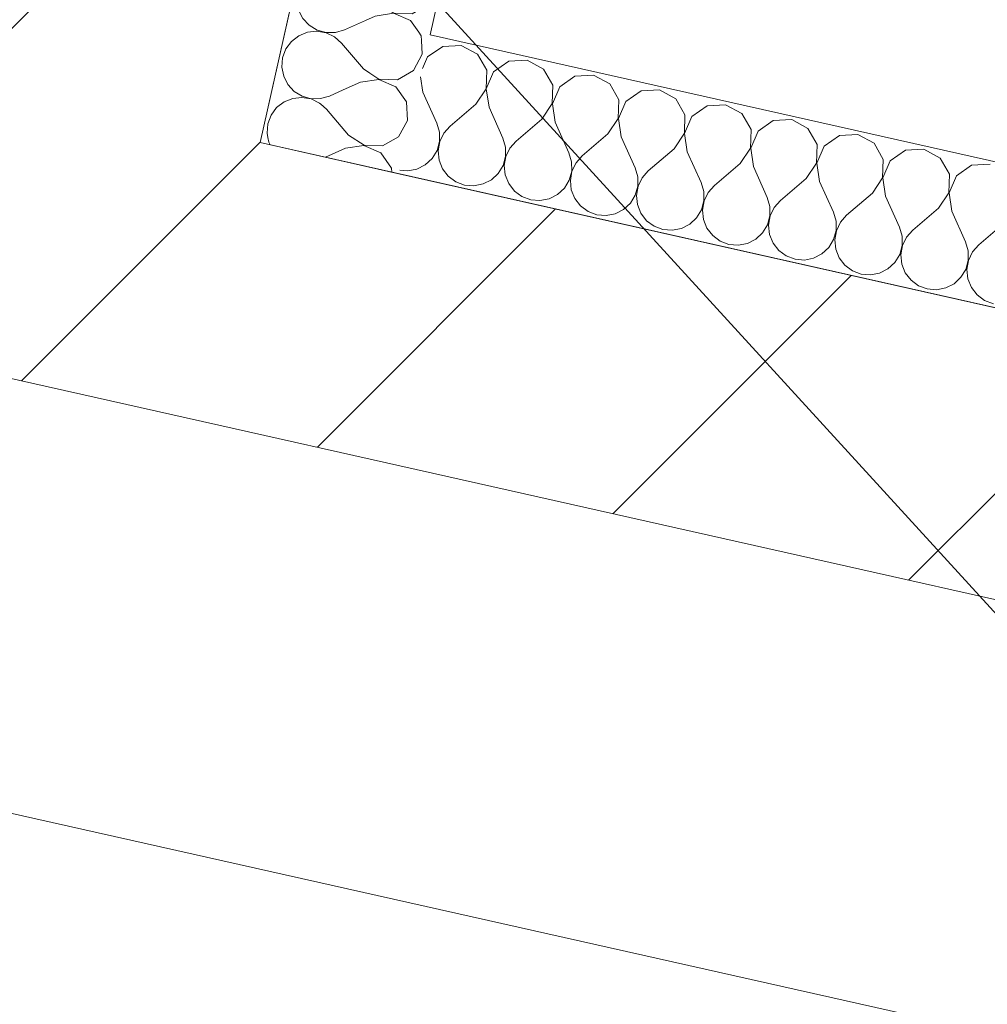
# Model space of a CAD drawing. Header units: millimetres. Extents: x -7213913 to -6937159, y 6128912 to 6404062.
# Tile 194 of 208: x -7187868 to -7187188, y 6173229 to 6173921. Entities that reach past the tile are written whole.
import ezdxf
from ezdxf.enums import TextEntityAlignment as Align

# ---------------------------------------------------------------- set-up
doc = ezdxf.new("R2010")
doc.units = ezdxf.units.MM
doc.header["$MEASUREMENT"] = 0
for name, color, linetype, lineweight in [('0_Ном._пера__1', 7, 'Continuous', 0), ('0_Ном._пера__120', 7, 'Continuous', 0), ('S - квартира_помещение.АР_Ном._пера__2', 8, 'Continuous', 15), ('АР-Стены_Перегородки_межквартирные_200.АР_Ном._пера__1', 7, 'Continuous', 15), ('АР-Чертеж-Размеры.АР_Ном._пера__1', 7, 'Continuous', 0), ('Паспорта Зон Archicad_Ном._пера__1', 7, 'Continuous', 0)]:
    doc.layers.add(name, color=color, linetype=linetype, lineweight=lineweight)
for name, color, linetype in [('S - квартира_помещение.АР', 7, 'Continuous'), ('АР-Стены_Перегородки_межквартирные_200.АР', 7, 'Continuous'), ('АР-Чертеж-Размеры.АР', 7, 'Continuous')]:
    doc.layers.add(name, color=color, linetype=linetype)
doc.styles.add('РЎР“Р•РќР•Р\xa0Р\x98Р\xa0_РЎРўР\x98Р›Р¬_1', font='txt')
doc.styles.add('РЎР“Р•РќР•Р\xa0Р\x98Р\xa0_РЎРўР\x98Р›Р¬_2', font='calibri.ttf')
doc.styles.add('РЎР“Р•РќР•Р\xa0Р\x98Р\xa0_РЎРўР\x98Р›Р¬_3', font='GOST_Common.ttf')
doc.dimstyles.new('СГЕНЕРИР_СТИЛЬ__2', dxfattribs={"dimtxt": 200, "dimasz": 142.5, "dimexe": 0.18, "dimexo": 0.0625, "dimgap": 0, "dimtad": 1, "dimdec": 0, "dimzin": 0, "dimdsep": 46, "dimtxsty": 'РЎР“Р•РќР•Р\xa0Р\x98Р\xa0_РЎРўР\x98Р›Р¬_3', "dimblk": 'ARROWHEAD_6', "dimblk1": 'ARROWHEAD_6', "dimblk2": 'ARROWHEAD_6', "dimcen": 0.09, "dimse1": 1, "dimse2": 1, "dimclrd": 7, "dimclre": 7, "dimclrt": 7, "dimazin": 0, "dimtfac": 1, "dimtdec": 4, "dimtmove": 2, "dimatfit": 3, "dimfxl": 1, "dimtolj": 1, "dimtzin": 0, "dimarcsym": 0})
doc.dimstyles.new('СГЕНЕРИР_СТИЛЬ__3', dxfattribs={"dimtxt": 200, "dimasz": 142.5, "dimexe": 0.18, "dimexo": 0.0625, "dimgap": 0, "dimtad": 1, "dimdec": 0, "dimzin": 0, "dimdsep": 46, "dimtxsty": 'РЎР“Р•РќР•Р\xa0Р\x98Р\xa0_РЎРўР\x98Р›Р¬_3', "dimblk": 'ARROWHEAD_6', "dimblk1": 'ARROWHEAD_6', "dimblk2": 'ARROWHEAD_6', "dimcen": 0.09, "dimse1": 1, "dimse2": 1, "dimclrd": 7, "dimclre": 7, "dimclrt": 7, "dimazin": 0, "dimtfac": 1, "dimtdec": 4, "dimtmove": 0, "dimatfit": 3, "dimfxl": 1, "dimtolj": 1, "dimtzin": 0, "dimarcsym": 0})
doc.dimstyles.new('СГЕНЕРИР_СТИЛЬ__5', dxfattribs={"dimtxt": 129.999995, "dimasz": 142.5, "dimexe": 0.18, "dimexo": 0.0625, "dimgap": 0, "dimtad": 1, "dimdec": 0, "dimzin": 0, "dimdsep": 46, "dimtxsty": 'РЎР“Р•РќР•Р\xa0Р\x98Р\xa0_РЎРўР\x98Р›Р¬_3', "dimblk": 'ARROWHEAD_6', "dimblk1": 'ARROWHEAD_6', "dimblk2": 'ARROWHEAD_6', "dimcen": 0.09, "dimse1": 1, "dimse2": 1, "dimclrd": 7, "dimclre": 7, "dimclrt": 7, "dimazin": 0, "dimtfac": 1, "dimtdec": 4, "dimtmove": 0, "dimatfit": 3, "dimfxl": 1, "dimtolj": 1, "dimtzin": 0, "dimarcsym": 0})
pattern_1 = [(45, (-6566190.34, 6562677.8), (-127.279217, 127.279217), [])]

# ---------------------------------------------------------------- blocks, each defined once
blk = doc.blocks.new('Кухня-столовая_1_36_1', base_point=(-7189706.73, 6172333.95))
at = {"layer": 'S - квартира_помещение.АР_Ном._пера__2', "color": 8, "linetype": 'Continuous', "lineweight": 15, "flags": 128}
blk.add_lwpolyline([(-7193758.81, 6172665.36), (-7191416.44, 6172138.19), (-7191575.43, 6171425.72), (-7190722.61, 6171234.18), (-7186342.94, 6170250.53), (-7186334.86, 6170248.72), (-7186314.01, 6170301.42), (-7186280.59, 6170774.66), (-7186280.57, 6170774.66), (-7186104.13, 6173271.83), (-7193260.59, 6174879.12)], close=True, dxfattribs=at)
at = {"layer": 'Паспорта Зон Archicad_Ном._пера__1', "color": 7, "lineweight": 0, "style": 'РЎР“Р•РќР•Р\xa0Р\x98Р\xa0_РЎРўР\x98Р›Р¬_1'}
blk.add_attdef('ROOM_NUMBER', text='', height=250, rotation=347.34172, dxfattribs=at).set_placement((-7187971.37, 6171826.85), align=Align.MIDDLE_CENTER)
at = {"layer": 'Паспорта Зон Archicad_Ном._пера__1', "color": 7, "lineweight": 0, "style": 'РЎР“Р•РќР•Р\xa0Р\x98Р\xa0_РЎРўР\x98Р›Р¬_2'}
blk.add_attdef('ROOM_AREA', text='', height=200, rotation=347.34172, dxfattribs=at).set_placement((-7186383.41, 6170756.63), align=Align.MIDDLE_RIGHT)
blk = doc.blocks.new('Стена_135_1', base_point=(-7193336.24, 6174998.6))
at = {"layer": 'АР-Стены_Перегородки_межквартирные_200.АР', "linetype": 'Continuous', "lineweight": 0, "true_color": 0x000000}
h = blk.add_hatch(dxfattribs=at)
h.set_pattern_fill('БЛОКИ_БЕТОННЫЕ_ЭФФЕКТИВН_78', color=18, style=0, pattern_type=2)
h.set_pattern_definition(pattern_1)
h.paths.add_polyline_path([(-7193260.59, 6174879.12), (-7186020.2, 6173252.98), (-7185976.38, 6173448.12), (-7193216.76, 6175074.26)])
at = {"layer": 'АР-Стены_Перегородки_межквартирные_200.АР_Ном._пера__1', "color": 7, "linetype": 'Continuous', "lineweight": 15, "flags": 128}
for points in [[(-7193260.59, 6174879.12), (-7186104.13, 6173271.83)], [(-7185976.38, 6173448.12), (-7187699.2, 6173835.06)]]:
    blk.add_lwpolyline(points, dxfattribs=at)
blk = doc.blocks.new('Стена_212_1', base_point=(-7187739.78, 6174110.71))
at = {"layer": 'АР-Стены_Перегородки_межквартирные_200.АР', "linetype": 'Continuous', "lineweight": 0, "true_color": 0x000000}
h = blk.add_hatch(dxfattribs=at)
h.set_pattern_fill('ШТУКАТУРКА__ГИПС_01_0001', color=18, style=0, pattern_type=2)
h.set_pattern_definition([(45, (-6566190.34, 6563027.8), (-111.369318, 111.369318), [0, -105, 0, -157.5]), (110, (-6565840.34, 6563027.8), (148.001588, 53.868173), [0, -77, 0, -133])])
h.paths.add_polyline_path([(-7187856.87, 6174137.01), (-7187913.86, 6173883.27), (-7187894.34, 6173878.88), (-7187837.35, 6174132.63)])
h = blk.add_hatch(dxfattribs=at)
h.set_pattern_fill('БЛОКИ_БЕТОННЫЕ_ЭФФЕКТИВН_78', color=18, style=0, pattern_type=2)
h.set_pattern_definition(pattern_1)
h.paths.add_polyline_path([(-7187837.35, 6174132.63), (-7187894.34, 6173878.88), (-7187699.2, 6173835.06), (-7187642.21, 6174088.8)])
at = {"layer": 'АР-Стены_Перегородки_межквартирные_200.АР_Ном._пера__1', "color": 7, "linetype": 'Continuous', "lineweight": 15}
blk.add_line((-7187837.35, 6174132.63), (-7187894.34, 6173878.88), dxfattribs=at)
at = {"layer": 'АР-Стены_Перегородки_межквартирные_200.АР_Ном._пера__1', "color": 7, "linetype": 'Continuous', "lineweight": 0, "flags": 128}
for points in [[(-7187856.87, 6174137.01), (-7187913.86, 6173883.27)], [(-7187856.87, 6174137.01), (-7187837.35, 6174132.63)], [(-7187913.86, 6173883.27), (-7187894.34, 6173878.88)]]:
    blk.add_lwpolyline(points, dxfattribs=at)
at = {"layer": 'АР-Стены_Перегородки_межквартирные_200.АР_Ном._пера__1', "color": 7, "linetype": 'Continuous', "lineweight": 15, "flags": 128}
for points in [[(-7187837.35, 6174132.63), (-7187642.21, 6174088.8)], [(-7187699.2, 6173835.06), (-7187642.21, 6174088.8)]]:
    blk.add_lwpolyline(points, dxfattribs=at)
blk = doc.blocks.new('*X825', base_point=(-6566190.34, 6562677.79))
at = {"layer": '0_Ном._пера__1', "color": 7, "linetype": 'Continuous', "lineweight": 0}
for p, q in [((-7187585.23, 6173897.04), (-7187585.78, 6173906.87)), ((-7187591.44, 6173885.6), (-7187585.23, 6173897.04)), ((-7187622.15, 6173883.85), (-7187615.75, 6173879.58)), ((-7187602.74, 6173879.14), (-7187591.44, 6173885.6)), ((-7187628.66, 6173877.51), (-7187640.73, 6173872.08)), ((-7187615.79, 6173879.4), (-7187628.66, 6173877.51)), ((-7187603.84, 6173874.24), (-7187615.79, 6173879.4)), ((-7187615.75, 6173879.58), (-7187602.74, 6173879.14)), ((-7187596.39, 6173863.57), (-7187603.84, 6173874.24)), ((-7187595.67, 6173850.57), (-7187596.39, 6173863.57)), ((-7187652.46, 6173858.45), (-7187656.54, 6173862.07)), ((-7187637.01, 6173840.34), (-7187652.46, 6173858.45)), ((-7187601.88, 6173839.14), (-7187595.67, 6173850.57)), ((-7187693.73, 6173838.52), (-7187693.08, 6173835.22)), ((-7187693.08, 6173835.22), (-7187692.2, 6173833.48)), ((-7187637.01, 6173840.34), (-7187626.18, 6173833.12)), ((-7187613.18, 6173832.68), (-7187601.88, 6173839.14)), ((-7187639.1, 6173831.05), (-7187653.17, 6173824.72)), ((-7187626.22, 6173832.94), (-7187639.1, 6173831.05)), ((-7187614.28, 6173827.78), (-7187626.22, 6173832.94)), ((-7187626.18, 6173833.12), (-7187613.18, 6173832.68)), ((-7187606.83, 6173817.1), (-7187614.28, 6173827.78)), ((-7187606.67, 6173814.27), (-7187606.83, 6173817.1))]:
    blk.add_line(p, q, dxfattribs=at)
blk = doc.blocks.new('*X826', base_point=(-6566190.34, 6562677.79))
at = {"layer": '0_Ном._пера__1', "color": 7, "linetype": 'Continuous', "lineweight": 0}
for p, q in [((-7187672.9, 6173931.64), (-7187672.21, 6173928.14)), ((-7187672.21, 6173928.14), (-7187669.23, 6173922.29)), ((-7187669.23, 6173922.29), (-7187664.76, 6173917.47)), ((-7187664.76, 6173917.47), (-7187659.15, 6173914.06)), ((-7187625.06, 6173920.9), (-7187639.94, 6173914.2)), ((-7187665.86, 6173912.57), (-7187671.96, 6173910.13)), ((-7187659.33, 6173913.25), (-7187665.86, 6173912.57)), ((-7187652.86, 6173912.13), (-7187659.33, 6173913.25)), ((-7187659.15, 6173914.06), (-7187652.82, 6173912.31)), ((-7187646.94, 6173909.27), (-7187652.86, 6173912.13)), ((-7187652.82, 6173912.31), (-7187646.25, 6173912.36)), ((-7187646.25, 6173912.36), (-7187639.94, 6173914.2)), ((-7187585.96, 6173910.03), (-7187587.69, 6173912.5)), ((-7187677.16, 6173906.11), (-7187681.06, 6173900.82)), ((-7187671.96, 6173910.13), (-7187677.16, 6173906.11)), ((-7187642.03, 6173904.91), (-7187646.94, 6173909.27)), ((-7187626.58, 6173886.8), (-7187642.03, 6173904.91)), ((-7187585.78, 6173906.87), (-7187585.96, 6173910.03)), ((-7187681.06, 6173900.82), (-7187683.37, 6173894.67)), ((-7187683.37, 6173894.67), (-7187683.91, 6173888.13)), ((-7187683.91, 6173888.13), (-7187682.65, 6173881.68)), ((-7187626.58, 6173886.8), (-7187622.15, 6173883.85)), ((-7187682.65, 6173881.68), (-7187679.67, 6173875.83)), ((-7187679.67, 6173875.83), (-7187675.2, 6173871.01)), ((-7187675.2, 6173871.01), (-7187669.58, 6173867.6)), ((-7187640.73, 6173872.08), (-7187650.38, 6173867.74)), ((-7187682.4, 6173863.66), (-7187687.6, 6173859.65)), ((-7187676.3, 6173866.11), (-7187682.4, 6173863.66)), ((-7187669.77, 6173866.79), (-7187676.3, 6173866.11)), ((-7187663.29, 6173865.66), (-7187669.77, 6173866.79)), ((-7187669.58, 6173867.6), (-7187663.25, 6173865.85)), ((-7187657.38, 6173862.81), (-7187663.29, 6173865.66)), ((-7187663.25, 6173865.85), (-7187656.68, 6173865.9)), ((-7187656.54, 6173862.07), (-7187657.38, 6173862.81)), ((-7187656.68, 6173865.9), (-7187650.38, 6173867.74)), ((-7187687.6, 6173859.65), (-7187691.5, 6173854.36)), ((-7187691.5, 6173854.36), (-7187693.81, 6173848.21)), ((-7187693.81, 6173848.21), (-7187694.35, 6173841.67)), ((-7187694.35, 6173841.67), (-7187693.73, 6173838.52))]:
    blk.add_line(p, q, dxfattribs=at)
blk = doc.blocks.new('*X827', base_point=(-6566190.34, 6562677.79))
at = {"layer": '0_Ном._пера__1', "color": 7, "linetype": 'Continuous', "lineweight": 0}
for p, q in [((-7187631.2, 6174126.98), (-7187631.74, 6174120.44)), ((-7187631.11, 6174127.22), (-7187631.2, 6174126.98)), ((-7187631.74, 6174120.44), (-7187630.47, 6174113.99)), ((-7187630.47, 6174113.99), (-7187627.49, 6174108.14)), ((-7187563.61, 6174111.71), (-7187576.49, 6174109.82)), ((-7187563.93, 6174112.13), (-7187563.57, 6174111.89)), ((-7187551.67, 6174106.54), (-7187563.61, 6174111.71)), ((-7187563.57, 6174111.89), (-7187562.74, 6174111.86)), ((-7187627.49, 6174108.14), (-7187623.02, 6174103.32)), ((-7187576.49, 6174109.82), (-7187598.2, 6174100.05)), ((-7187544.22, 6174095.87), (-7187551.67, 6174106.54)), ((-7187624.12, 6174098.42), (-7187630.22, 6174095.97)), ((-7187617.59, 6174099.1), (-7187624.12, 6174098.42)), ((-7187623.02, 6174103.32), (-7187617.41, 6174099.91)), ((-7187611.12, 6174097.97), (-7187617.59, 6174099.1)), ((-7187617.41, 6174099.91), (-7187611.08, 6174098.16)), ((-7187605.2, 6174095.12), (-7187611.12, 6174097.97)), ((-7187611.08, 6174098.16), (-7187604.51, 6174098.21)), ((-7187604.51, 6174098.21), (-7187598.2, 6174100.05)), ((-7187635.42, 6174091.96), (-7187639.32, 6174086.67)), ((-7187630.22, 6174095.97), (-7187635.42, 6174091.96)), ((-7187600.29, 6174090.76), (-7187605.2, 6174095.12)), ((-7187584.84, 6174072.65), (-7187600.29, 6174090.76)), ((-7187543.49, 6174082.88), (-7187544.22, 6174095.87)), ((-7187639.32, 6174086.67), (-7187641.63, 6174080.52)), ((-7187641.63, 6174080.52), (-7187642.17, 6174073.97)), ((-7187549.7, 6174071.45), (-7187543.49, 6174082.88)), ((-7187642.17, 6174073.97), (-7187640.91, 6174067.53)), ((-7187584.84, 6174072.65), (-7187574.01, 6174065.43)), ((-7187561, 6174064.99), (-7187549.7, 6174071.45)), ((-7187640.91, 6174067.53), (-7187637.93, 6174061.68)), ((-7187586.92, 6174063.35), (-7187608.64, 6174053.59)), ((-7187574.05, 6174065.24), (-7187586.92, 6174063.35)), ((-7187562.1, 6174060.08), (-7187574.05, 6174065.24)), ((-7187574.01, 6174065.43), (-7187561, 6174064.99)), ((-7187637.93, 6174061.68), (-7187633.46, 6174056.86)), ((-7187633.46, 6174056.86), (-7187627.84, 6174053.45)), ((-7187554.65, 6174049.41), (-7187562.1, 6174060.08)), ((-7187640.66, 6174049.51), (-7187645.86, 6174045.49)), ((-7187634.56, 6174051.95), (-7187640.66, 6174049.51)), ((-7187628.03, 6174052.64), (-7187634.56, 6174051.95)), ((-7187621.55, 6174051.51), (-7187628.03, 6174052.64)), ((-7187627.84, 6174053.45), (-7187621.51, 6174051.7)), ((-7187615.64, 6174048.66), (-7187621.55, 6174051.51)), ((-7187621.51, 6174051.7), (-7187614.94, 6174051.75)), ((-7187614.94, 6174051.75), (-7187608.64, 6174053.59)), ((-7187553.93, 6174036.42), (-7187554.65, 6174049.41)), ((-7187645.86, 6174045.49), (-7187649.76, 6174040.21)), ((-7187610.72, 6174044.3), (-7187615.64, 6174048.66)), ((-7187595.27, 6174026.18), (-7187610.72, 6174044.3)), ((-7187649.76, 6174040.21), (-7187652.07, 6174034.06)), ((-7187560.14, 6174024.99), (-7187553.93, 6174036.42)), ((-7187652.07, 6174034.06), (-7187652.61, 6174027.51)), ((-7187652.61, 6174027.51), (-7187651.34, 6174021.07)), ((-7187595.27, 6174026.18), (-7187584.44, 6174018.97)), ((-7187571.44, 6174018.53), (-7187560.14, 6174024.99)), ((-7187651.34, 6174021.07), (-7187648.36, 6174015.21)), ((-7187648.36, 6174015.21), (-7187643.89, 6174010.4)), ((-7187597.36, 6174016.89), (-7187619.07, 6174007.13)), ((-7187584.48, 6174018.78), (-7187597.36, 6174016.89)), ((-7187572.54, 6174013.62), (-7187584.48, 6174018.78)), ((-7187584.44, 6174018.97), (-7187571.44, 6174018.53)), ((-7187643.89, 6174010.4), (-7187638.28, 6174006.99)), ((-7187565.09, 6174002.95), (-7187572.54, 6174013.62)), ((-7187651.09, 6174003.05), (-7187656.29, 6173999.03)), ((-7187644.99, 6174005.49), (-7187651.09, 6174003.05)), ((-7187638.46, 6174006.18), (-7187644.99, 6174005.49)), ((-7187631.99, 6174005.05), (-7187638.46, 6174006.18)), ((-7187638.28, 6174006.99), (-7187631.95, 6174005.24)), ((-7187626.07, 6174002.2), (-7187631.99, 6174005.05)), ((-7187631.95, 6174005.24), (-7187625.38, 6174005.29)), ((-7187621.16, 6173997.83), (-7187626.07, 6174002.2)), ((-7187625.38, 6174005.29), (-7187619.07, 6174007.13)), ((-7187564.36, 6173989.96), (-7187565.09, 6174002.95)), ((-7187660.19, 6173993.75), (-7187662.5, 6173987.6)), ((-7187656.29, 6173999.03), (-7187660.19, 6173993.75)), ((-7187605.71, 6173979.72), (-7187621.16, 6173997.83)), ((-7187662.5, 6173987.6), (-7187663.04, 6173981.05)), ((-7187570.57, 6173978.53), (-7187564.36, 6173989.96)), ((-7187663.04, 6173981.05), (-7187661.78, 6173974.61)), ((-7187661.78, 6173974.61), (-7187658.8, 6173968.75)), ((-7187605.71, 6173979.72), (-7187594.88, 6173972.51)), ((-7187581.87, 6173972.07), (-7187570.57, 6173978.53)), ((-7187658.8, 6173968.75), (-7187654.33, 6173963.94)), ((-7187607.79, 6173970.43), (-7187629.51, 6173960.67)), ((-7187594.92, 6173972.32), (-7187607.79, 6173970.43)), ((-7187582.97, 6173967.16), (-7187594.92, 6173972.32)), ((-7187594.88, 6173972.51), (-7187581.87, 6173972.07)), ((-7187575.52, 6173956.49), (-7187582.97, 6173967.16)), ((-7187655.43, 6173959.03), (-7187661.53, 6173956.59)), ((-7187648.9, 6173959.71), (-7187655.43, 6173959.03)), ((-7187654.33, 6173963.94), (-7187648.71, 6173960.52)), ((-7187642.42, 6173958.59), (-7187648.9, 6173959.71)), ((-7187648.71, 6173960.52), (-7187642.38, 6173958.78)), ((-7187635.81, 6173958.82), (-7187629.51, 6173960.67)), ((-7187666.73, 6173952.57), (-7187670.63, 6173947.29)), ((-7187661.53, 6173956.59), (-7187666.73, 6173952.57)), ((-7187636.51, 6173955.73), (-7187642.42, 6173958.59)), ((-7187642.38, 6173958.78), (-7187635.81, 6173958.82)), ((-7187631.59, 6173951.37), (-7187636.51, 6173955.73)), ((-7187574.8, 6173943.5), (-7187575.52, 6173956.49)), ((-7187670.63, 6173947.29), (-7187672.94, 6173941.14)), ((-7187616.14, 6173933.26), (-7187631.59, 6173951.37)), ((-7187672.94, 6173941.14), (-7187673.48, 6173934.59)), ((-7187581.01, 6173932.06), (-7187574.8, 6173943.5)), ((-7187673.48, 6173934.59), (-7187672.9, 6173931.64)), ((-7187616.14, 6173933.26), (-7187605.31, 6173926.05)), ((-7187592.31, 6173925.6), (-7187581.01, 6173932.06)), ((-7187605.35, 6173925.86), (-7187618.23, 6173923.97)), ((-7187593.41, 6173920.7), (-7187605.35, 6173925.86)), ((-7187605.31, 6173926.05), (-7187592.31, 6173925.6)), ((-7187618.23, 6173923.97), (-7187625.06, 6173920.9)), ((-7187587.69, 6173912.5), (-7187593.41, 6173920.7))]:
    blk.add_line(p, q, dxfattribs=at)
blk = doc.blocks.new('Стена_397_1', base_point=(-7187535.9, 6174105.84))
at = {"layer": '0_Ном._пера__1', "color": 7, "linetype": 'Continuous', "lineweight": 0, "flags": 128}
for points in [[(-7187633.47, 6174127.75), (-7187699.2, 6173835.06)], [(-7187535.9, 6174105.84), (-7187633.47, 6174127.75)], [(-7187579.72, 6173910.71), (-7187535.9, 6174105.84)], [(-7187699.2, 6173835.06), (-7187601.63, 6173813.14)]]:
    blk.add_lwpolyline(points, dxfattribs=at)
at = {"color": 7, "lineweight": 0}
for name in ['*X827', '*X826', '*X825']:
    blk.add_blockref(name, (-6566190.34, 6562677.79), dxfattribs=at)
blk = doc.blocks.new('*X831', base_point=(-6566190.34, 6562677.79))
at = {"layer": '0_Ном._пера__1', "color": 7, "linetype": 'Continuous', "lineweight": 0}
for p, q in [((-7187570.83, 6173902.63), (-7187581.5, 6173895.18)), ((-7187557.84, 6173903.36), (-7187570.83, 6173902.63)), ((-7187546.41, 6173897.15), (-7187557.84, 6173903.36)), ((-7187539.95, 6173885.85), (-7187546.41, 6173897.15)), ((-7187581.5, 6173895.18), (-7187585.05, 6173886.97)), ((-7187524.37, 6173892.2), (-7187535.04, 6173884.75)), ((-7187511.38, 6173892.92), (-7187524.37, 6173892.2)), ((-7187499.95, 6173886.71), (-7187511.38, 6173892.92)), ((-7187540.39, 6173872.85), (-7187539.95, 6173885.85)), ((-7187535.04, 6173884.75), (-7187540.2, 6173872.8)), ((-7187493.49, 6173875.42), (-7187499.95, 6173886.71)), ((-7187586.36, 6173881.15), (-7187584.78, 6173870.36)), ((-7187477.91, 6173881.76), (-7187488.58, 6173874.31)), ((-7187464.92, 6173882.49), (-7187477.91, 6173881.76)), ((-7187453.49, 6173876.28), (-7187464.92, 6173882.49)), ((-7187447.03, 6173864.98), (-7187453.49, 6173876.28)), ((-7187584.78, 6173870.36), (-7187575.01, 6173848.65)), ((-7187547.61, 6173862.02), (-7187540.39, 6173872.85)), ((-7187540.2, 6173872.8), (-7187538.31, 6173859.93)), ((-7187493.93, 6173862.41), (-7187493.49, 6173875.42)), ((-7187488.58, 6173874.31), (-7187493.74, 6173862.37)), ((-7187431.45, 6173871.33), (-7187442.12, 6173863.88)), ((-7187418.46, 6173872.05), (-7187431.45, 6173871.33)), ((-7187407.02, 6173865.84), (-7187418.46, 6173872.05)), ((-7187501.14, 6173851.58), (-7187493.93, 6173862.41)), ((-7187493.74, 6173862.37), (-7187491.85, 6173849.49)), ((-7187447.47, 6173851.98), (-7187447.03, 6173864.98)), ((-7187442.12, 6173863.88), (-7187447.28, 6173851.93)), ((-7187400.56, 6173854.55), (-7187407.02, 6173865.84)), ((-7187547.61, 6173862.02), (-7187565.72, 6173846.56)), ((-7187538.31, 6173859.93), (-7187528.55, 6173838.21)), ((-7187384.99, 6173860.89), (-7187395.66, 6173853.44)), ((-7187372, 6173861.62), (-7187384.99, 6173860.89)), ((-7187360.56, 6173855.41), (-7187372, 6173861.62)), ((-7187354.1, 6173844.11), (-7187360.56, 6173855.41)), ((-7187573.17, 6173842.34), (-7187575.01, 6173848.65)), ((-7187501.14, 6173851.58), (-7187519.26, 6173836.13)), ((-7187491.85, 6173849.49), (-7187482.09, 6173827.78)), ((-7187454.68, 6173841.15), (-7187447.47, 6173851.98)), ((-7187447.28, 6173851.93), (-7187445.39, 6173839.06)), ((-7187401.01, 6173841.54), (-7187400.56, 6173854.55)), ((-7187395.66, 6173853.44), (-7187400.82, 6173841.5)), ((-7187338.53, 6173850.46), (-7187349.2, 6173843.01)), ((-7187325.53, 6173851.18), (-7187338.53, 6173850.46)), ((-7187314.1, 6173844.97), (-7187325.53, 6173851.18)), ((-7187573.12, 6173835.77), (-7187573.17, 6173842.34)), ((-7187570.08, 6173841.65), (-7187572.93, 6173835.73)), ((-7187565.72, 6173846.56), (-7187570.08, 6173841.65)), ((-7187408.22, 6173830.71), (-7187401.01, 6173841.54)), ((-7187400.82, 6173841.5), (-7187398.93, 6173828.62)), ((-7187354.54, 6173831.11), (-7187354.1, 6173844.11)), ((-7187349.2, 6173843.01), (-7187354.36, 6173831.06)), ((-7187307.64, 6173833.68), (-7187314.1, 6173844.97)), ((-7187574.87, 6173829.44), (-7187573.12, 6173835.77)), ((-7187572.93, 6173835.73), (-7187574.06, 6173829.26)), ((-7187526.71, 6173831.91), (-7187528.55, 6173838.21)), ((-7187519.26, 6173836.13), (-7187523.62, 6173831.21)), ((-7187454.68, 6173841.15), (-7187472.79, 6173825.69)), ((-7187445.39, 6173839.06), (-7187435.63, 6173817.34)), ((-7187292.06, 6173840.02), (-7187302.73, 6173832.57)), ((-7187279.07, 6173840.75), (-7187292.06, 6173840.02)), ((-7187267.64, 6173834.54), (-7187279.07, 6173840.75)), ((-7187261.18, 6173823.24), (-7187267.64, 6173834.54)), ((-7187578.28, 6173823.83), (-7187574.87, 6173829.44)), ((-7187574.06, 6173829.26), (-7187573.38, 6173822.73)), ((-7187526.66, 6173825.34), (-7187526.71, 6173831.91)), ((-7187523.62, 6173831.21), (-7187526.47, 6173825.3)), ((-7187480.25, 6173821.47), (-7187482.09, 6173827.78)), ((-7187408.22, 6173830.71), (-7187426.33, 6173815.26)), ((-7187398.93, 6173828.62), (-7187389.16, 6173806.91)), ((-7187361.76, 6173820.28), (-7187354.54, 6173831.11)), ((-7187354.36, 6173831.06), (-7187352.47, 6173818.19)), ((-7187308.08, 6173820.67), (-7187307.64, 6173833.68)), ((-7187302.73, 6173832.57), (-7187307.9, 6173820.63)), ((-7187245.6, 6173829.59), (-7187256.27, 6173822.14)), ((-7187232.61, 6173830.31), (-7187245.6, 6173829.59)), ((-7187221.18, 6173824.1), (-7187232.61, 6173830.31)), ((-7187583.1, 6173819.36), (-7187578.28, 6173823.83)), ((-7187573.38, 6173822.73), (-7187570.93, 6173816.63)), ((-7187528.41, 6173819.01), (-7187526.66, 6173825.34)), ((-7187526.47, 6173825.3), (-7187527.6, 6173818.82)), ((-7187480.2, 6173814.9), (-7187480.25, 6173821.47)), ((-7187477.16, 6173820.78), (-7187480.01, 6173814.86)), ((-7187472.79, 6173825.69), (-7187477.16, 6173820.78)), ((-7187315.3, 6173809.84), (-7187308.08, 6173820.67)), ((-7187307.9, 6173820.63), (-7187306.01, 6173807.75)), ((-7187261.62, 6173810.24), (-7187261.18, 6173823.24)), ((-7187256.27, 6173822.14), (-7187261.43, 6173810.19)), ((-7187214.72, 6173812.81), (-7187221.18, 6173824.1)), ((-7187601.09, 6173815.58), (-7187595.4, 6173815.11)), ((-7187595.4, 6173815.11), (-7187588.95, 6173816.38)), ((-7187588.95, 6173816.38), (-7187583.1, 6173819.36)), ((-7187570.93, 6173816.63), (-7187566.92, 6173811.43)), ((-7187531.82, 6173813.39), (-7187528.41, 6173819.01)), ((-7187527.6, 6173818.82), (-7187526.91, 6173812.29)), ((-7187481.95, 6173808.57), (-7187480.2, 6173814.9)), ((-7187480.01, 6173814.86), (-7187481.14, 6173808.39)), ((-7187433.78, 6173811.04), (-7187435.63, 6173817.34)), ((-7187426.33, 6173815.26), (-7187430.69, 6173810.34)), ((-7187361.76, 6173820.28), (-7187379.87, 6173804.82)), ((-7187352.47, 6173818.19), (-7187342.7, 6173796.47)), ((-7187199.14, 6173819.15), (-7187209.81, 6173811.7)), ((-7187186.15, 6173819.88), (-7187199.14, 6173819.15)), ((-7187566.92, 6173811.43), (-7187561.63, 6173807.53)), ((-7187561.63, 6173807.53), (-7187555.48, 6173805.22)), ((-7187542.49, 6173805.94), (-7187536.64, 6173808.93)), ((-7187536.64, 6173808.93), (-7187531.82, 6173813.39)), ((-7187526.91, 6173812.29), (-7187524.47, 6173806.19)), ((-7187485.36, 6173802.96), (-7187481.95, 6173808.57)), ((-7187481.14, 6173808.39), (-7187480.45, 6173801.86)), ((-7187433.74, 6173804.47), (-7187433.78, 6173811.04)), ((-7187430.69, 6173810.34), (-7187433.55, 6173804.43)), ((-7187387.32, 6173800.6), (-7187389.16, 6173806.91)), ((-7187315.3, 6173809.84), (-7187333.41, 6173794.39)), ((-7187306.01, 6173807.75), (-7187296.24, 6173786.04)), ((-7187268.84, 6173799.41), (-7187261.62, 6173810.24)), ((-7187261.43, 6173810.19), (-7187259.54, 6173797.32)), ((-7187215.16, 6173799.8), (-7187214.72, 6173812.81)), ((-7187209.81, 6173811.7), (-7187214.97, 6173799.76)), ((-7187555.48, 6173805.22), (-7187548.93, 6173804.68)), ((-7187548.93, 6173804.68), (-7187542.49, 6173805.94)), ((-7187524.47, 6173806.19), (-7187520.45, 6173801)), ((-7187520.45, 6173801), (-7187515.17, 6173797.09)), ((-7187490.17, 6173798.49), (-7187485.36, 6173802.96)), ((-7187480.45, 6173801.86), (-7187478.01, 6173795.76)), ((-7187435.48, 6173798.14), (-7187433.74, 6173804.47)), ((-7187433.55, 6173804.43), (-7187434.67, 6173797.95)), ((-7187387.27, 6173794.03), (-7187387.32, 6173800.6)), ((-7187384.23, 6173799.91), (-7187387.09, 6173793.99)), ((-7187379.87, 6173804.82), (-7187384.23, 6173799.91)), ((-7187515.17, 6173797.09), (-7187509.02, 6173794.78)), ((-7187509.02, 6173794.78), (-7187502.47, 6173794.24)), ((-7187502.47, 6173794.24), (-7187496.03, 6173795.51)), ((-7187496.03, 6173795.51), (-7187490.17, 6173798.49)), ((-7187478.01, 6173795.76), (-7187473.99, 6173790.56)), ((-7187438.9, 6173792.52), (-7187435.48, 6173798.14)), ((-7187434.67, 6173797.95), (-7187433.99, 6173791.42)), ((-7187389.02, 6173787.7), (-7187387.27, 6173794.03)), ((-7187387.09, 6173793.99), (-7187388.21, 6173787.52)), ((-7187340.86, 6173790.17), (-7187342.7, 6173796.47)), ((-7187333.41, 6173794.39), (-7187337.77, 6173789.47)), ((-7187268.84, 6173799.41), (-7187286.95, 6173783.95)), ((-7187259.54, 6173797.32), (-7187249.78, 6173775.6)), ((-7187222.37, 6173788.97), (-7187215.16, 6173799.8)), ((-7187214.97, 6173799.76), (-7187213.08, 6173786.88)), ((-7187473.99, 6173790.56), (-7187468.71, 6173786.66)), ((-7187468.71, 6173786.66), (-7187462.56, 6173784.35)), ((-7187449.57, 6173785.07), (-7187443.71, 6173788.06)), ((-7187443.71, 6173788.06), (-7187438.9, 6173792.52)), ((-7187433.99, 6173791.42), (-7187431.55, 6173785.32)), ((-7187392.43, 6173782.09), (-7187389.02, 6173787.7)), ((-7187388.21, 6173787.52), (-7187387.53, 6173780.99)), ((-7187340.81, 6173783.6), (-7187340.86, 6173790.17)), ((-7187337.77, 6173789.47), (-7187340.62, 6173783.56)), ((-7187294.4, 6173779.73), (-7187296.24, 6173786.04)), ((-7187222.37, 6173788.97), (-7187240.49, 6173773.52)), ((-7187213.08, 6173786.88), (-7187203.32, 6173765.17)), ((-7187462.56, 6173784.35), (-7187456.01, 6173783.81)), ((-7187456.01, 6173783.81), (-7187449.57, 6173785.07)), ((-7187431.55, 6173785.32), (-7187427.53, 6173780.13)), ((-7187427.53, 6173780.13), (-7187422.25, 6173776.22)), ((-7187397.25, 6173777.62), (-7187392.43, 6173782.09)), ((-7187387.53, 6173780.99), (-7187385.09, 6173774.89)), ((-7187342.56, 6173777.27), (-7187340.81, 6173783.6)), ((-7187340.62, 6173783.56), (-7187341.75, 6173777.08)), ((-7187294.35, 6173773.16), (-7187294.4, 6173779.73)), ((-7187286.95, 6173783.95), (-7187291.31, 6173779.04)), ((-7187422.25, 6173776.22), (-7187416.1, 6173773.91)), ((-7187416.1, 6173773.91), (-7187409.55, 6173773.37)), ((-7187409.55, 6173773.37), (-7187403.1, 6173774.64)), ((-7187403.1, 6173774.64), (-7187397.25, 6173777.62)), ((-7187385.09, 6173774.89), (-7187381.07, 6173769.69)), ((-7187345.97, 6173771.65), (-7187342.56, 6173777.27)), ((-7187341.75, 6173777.08), (-7187341.07, 6173770.55)), ((-7187296.1, 6173766.83), (-7187294.35, 6173773.16)), ((-7187294.16, 6173773.12), (-7187295.29, 6173766.65)), ((-7187291.31, 6173779.04), (-7187294.16, 6173773.12)), ((-7187247.94, 6173769.3), (-7187249.78, 6173775.6)), ((-7187240.49, 6173773.52), (-7187244.85, 6173768.6)), ((-7187175.91, 6173778.54), (-7187194.02, 6173763.08)), ((-7187381.07, 6173769.69), (-7187375.78, 6173765.79)), ((-7187375.78, 6173765.79), (-7187369.63, 6173763.48)), ((-7187356.64, 6173764.2), (-7187350.79, 6173767.19)), ((-7187350.79, 6173767.19), (-7187345.97, 6173771.65)), ((-7187341.07, 6173770.55), (-7187338.62, 6173764.45)), ((-7187299.51, 6173761.22), (-7187296.1, 6173766.83)), ((-7187295.29, 6173766.65), (-7187294.61, 6173760.12)), ((-7187247.89, 6173762.73), (-7187247.94, 6173769.3)), ((-7187244.85, 6173768.6), (-7187247.7, 6173762.69)), ((-7187369.63, 6173763.48), (-7187363.09, 6173762.94)), ((-7187363.09, 6173762.94), (-7187356.64, 6173764.2)), ((-7187338.62, 6173764.45), (-7187334.61, 6173759.26)), ((-7187334.61, 6173759.26), (-7187329.32, 6173755.35)), ((-7187304.33, 6173756.75), (-7187299.51, 6173761.22)), ((-7187294.61, 6173760.12), (-7187292.16, 6173754.02)), ((-7187249.64, 6173756.4), (-7187247.89, 6173762.73)), ((-7187247.7, 6173762.69), (-7187248.83, 6173756.22)), ((-7187201.48, 6173758.86), (-7187203.32, 6173765.17)), ((-7187201.43, 6173752.29), (-7187201.48, 6173758.86)), ((-7187194.02, 6173763.08), (-7187198.39, 6173758.17)), ((-7187329.32, 6173755.35), (-7187323.17, 6173753.04)), ((-7187323.17, 6173753.04), (-7187316.63, 6173752.5)), ((-7187316.63, 6173752.5), (-7187310.18, 6173753.77)), ((-7187310.18, 6173753.77), (-7187304.33, 6173756.75)), ((-7187292.16, 6173754.02), (-7187288.15, 6173748.82)), ((-7187253.05, 6173750.78), (-7187249.64, 6173756.4)), ((-7187248.83, 6173756.22), (-7187248.14, 6173749.68)), ((-7187203.18, 6173745.96), (-7187201.43, 6173752.29)), ((-7187201.24, 6173752.25), (-7187202.37, 6173745.78)), ((-7187198.39, 6173758.17), (-7187201.24, 6173752.25)), ((-7187288.15, 6173748.82), (-7187282.86, 6173744.92)), ((-7187282.86, 6173744.92), (-7187276.71, 6173742.61)), ((-7187263.72, 6173743.33), (-7187257.87, 6173746.32)), ((-7187257.87, 6173746.32), (-7187253.05, 6173750.78)), ((-7187248.14, 6173749.68), (-7187245.7, 6173743.58)), ((-7187206.59, 6173740.35), (-7187203.18, 6173745.96)), ((-7187202.37, 6173745.78), (-7187201.68, 6173739.25)), ((-7187276.71, 6173742.61), (-7187270.16, 6173742.07)), ((-7187270.16, 6173742.07), (-7187263.72, 6173743.33)), ((-7187245.7, 6173743.58), (-7187241.68, 6173738.39)), ((-7187241.68, 6173738.39), (-7187236.4, 6173734.48)), ((-7187211.4, 6173735.88), (-7187206.59, 6173740.35)), ((-7187201.68, 6173739.25), (-7187199.24, 6173733.15)), ((-7187236.4, 6173734.48), (-7187230.25, 6173732.17)), ((-7187230.25, 6173732.17), (-7187223.7, 6173731.63)), ((-7187223.7, 6173731.63), (-7187217.26, 6173732.9)), ((-7187217.26, 6173732.9), (-7187211.4, 6173735.88)), ((-7187199.24, 6173733.15), (-7187195.22, 6173727.95)), ((-7187195.22, 6173727.95), (-7187189.94, 6173724.05)), ((-7187189.94, 6173724.05), (-7187183.79, 6173721.74))]:
    blk.add_line(p, q, dxfattribs=at)
blk = doc.blocks.new('Стена_398_1', base_point=(-7187579.72, 6173910.71))
at = {"layer": '0_Ном._пера__1', "color": 7, "linetype": 'Continuous', "lineweight": 0, "flags": 128}
for points in [[(-7184945.34, 6173319.05), (-7187579.72, 6173910.71)], [(-7187601.63, 6173813.14), (-7184869.69, 6173199.57)]]:
    blk.add_lwpolyline(points, dxfattribs=at)
at = {"color": 7, "lineweight": 0}
blk.add_blockref('*X831', (-6566190.34, 6562677.79), dxfattribs=at)
blk = doc.blocks.new('Полилиния_1_1', base_point=(-7183881.2, 6172466.87))
at = {"layer": '0_Ном._пера__120', "color": 7, "linetype": 'Continuous', "lineweight": 0, "flags": 128}
blk.add_lwpolyline([(-7183881.2, 6172466.87), (-7186841.84, 6173131.81), (-7187722.3, 6174095.03)], dxfattribs=at)
blk = doc.blocks.new('Полилиния_2_1', base_point=(-7186841.84, 6173131.81))
at = {"layer": '0_Ном._пера__120', "color": 7, "linetype": 'Continuous', "lineweight": 0, "flags": 128}
blk.add_lwpolyline([(-7186841.84, 6173131.81), (-7190461.77, 6173944.83), (-7191342.23, 6174908.05)], dxfattribs=at)
blk = doc.blocks.new('*D889', base_point=(-6566190.34, 6562677.79))
at = {"layer": 'АР-Чертеж-Размеры.АР_Ном._пера__1', "color": 7, "linetype": 'Continuous', "lineweight": 0, "transparency": 16777216}
for p, q in [((-7187487.23, 6174550.69), (-7187548.86, 6174276.28)), ((-7187428.43, 6174470.23), (-7187607.66, 6174356.74)), ((-7187518.05, 6174413.48), (-7187627.81, 6174438.14)), ((-7184786.1, 6173799.9), (-7187518.05, 6174413.48)), ((-7184755.29, 6173937.11), (-7184816.92, 6173662.7)), ((-7184875.72, 6173743.16), (-7184696.49, 6173856.65)), ((-7184676.34, 6173775.25), (-7184786.1, 6173799.9))]:
    blk.add_line(p, q, dxfattribs=at)
at = {"layer": 'АР-Чертеж-Размеры.АР_Ном._пера__1', "color": 7, "lineweight": 0, "transparency": 16777216, "insert": (-7186348.01, 6174177.35), "char_height": 130, "attachment_point": 7, "rotation": 347.34172, "style": 'РЎР“Р•РќР•Р\xa0Р\x98Р\xa0_РЎРўР\x98Р›Р¬_3'}
blk.add_mtext('\\A1;{\\pql;\\fGOST Common|b0|i0|c204|p0;\\W1.000000;2\xa0800}', dxfattribs=at)
blk = doc.blocks.new('ARROWHEAD_6')
at = {"color": 0, "linetype": 'Continuous', "lineweight": 0}
for p, q in [((-0.5, -0.5), (0.5, 0.5)), ((0, 0), (-1, 0))]:
    blk.add_line(p, q, dxfattribs=at)
blk = doc.blocks.new('*D940', base_point=(-6566190.34, 6562677.79))
at = {"layer": 'АР-Чертеж-Размеры.АР_Ном._пера__1', "color": 7, "linetype": 'Continuous', "lineweight": 0, "transparency": 16777216}
for p, q in [((-7187004.65, 6173474.08), (-7186980, 6173583.85)), ((-7186947.91, 6173384.47), (-7187061.39, 6173563.7)), ((-7186867.44, 6173443.27), (-7187141.86, 6173504.9)), ((-7187662.06, 6170547), (-7187004.65, 6173474.08)), ((-7187718.8, 6170636.61), (-7187605.32, 6170457.39)), ((-7187524.85, 6170516.19), (-7187799.26, 6170577.82)), ((-7187686.71, 6170437.24), (-7187662.06, 6170547))]:
    blk.add_line(p, q, dxfattribs=at)
at = {"layer": 'АР-Чертеж-Размеры.АР_Ном._пера__1', "color": 7, "lineweight": 0, "transparency": 16777216, "insert": (-7187361.7, 6172161.81), "char_height": 200, "attachment_point": 7, "rotation": 77.34172, "style": 'РЎР“Р•РќР•Р\xa0Р\x98Р\xa0_РЎРўР\x98Р›Р¬_3'}
blk.add_mtext('\\A1;{\\pql;\\fGOST Common|b0|i0|c204|p0;\\W1.000000;3\xa0000}', dxfattribs=at)
blk = doc.blocks.new('*D1108', base_point=(-6566190.34, 6562677.79))
at = {"layer": 'АР-Чертеж-Размеры.АР_Ном._пера__1', "color": 7, "linetype": 'Continuous', "lineweight": 0, "transparency": 16777216}
for p, q in [((-7193391.05, 6174298.25), (-7191049.42, 6173772.34)), ((-7191080.24, 6173635.13), (-7191018.61, 6173909.54)), ((-7190959.81, 6173829.08), (-7191139.03, 6173715.59)), ((-7191049.42, 6173772.34), (-7186234.59, 6172690.95)), ((-7186265.41, 6172553.75), (-7186203.78, 6172828.16)), ((-7186324.21, 6172634.21), (-7186144.98, 6172747.69)), ((-7186234.59, 6172690.95), (-7186124.83, 6172666.3))]:
    blk.add_line(p, q, dxfattribs=at)
at = {"layer": 'АР-Чертеж-Размеры.АР_Ном._пера__1', "color": 7, "lineweight": 0, "transparency": 16777216, "insert": (-7188953.3, 6173342.56), "char_height": 200, "attachment_point": 7, "rotation": 347.34172, "style": 'РЎР“Р•РќР•Р\xa0Р\x98Р\xa0_РЎРўР\x98Р›Р¬_3'}
blk.add_mtext('\\A1;{\\pql;\\fGOST Common|b0|i0|c204|p0;\\W1.000000;4\xa0935}', dxfattribs=at)

msp = doc.modelspace()

# ---------------------------------------------------------------- linework, layer by layer
at = {"layer": 'S - квартира_помещение.АР', "color": 254, "linetype": 'Continuous', "lineweight": 0, "true_color": 0xd8d8d8, "flags": 128}
msp.add_lwpolyline([(-7193758.81, 6172665.36), (-7191416.44, 6172138.19), (-7191575.43, 6171425.72), (-7190722.61, 6171234.18), (-7186342.94, 6170250.53), (-7186334.86, 6170248.72), (-7186314.01, 6170301.42), (-7186280.59, 6170774.66), (-7186280.57, 6170774.66), (-7186104.13, 6173271.83), (-7193260.59, 6174879.12)], close=True, dxfattribs=at)

# ---------------------------------------------------------------- block references
at = {"color": 7, "linetype": 'Continuous', "lineweight": 0}
for name, p in [('Полилиния_2_1', (-7186841.84, 6173131.81)), ('Полилиния_1_1', (-7183881.2, 6172466.87))]:
    msp.add_blockref(name, p, dxfattribs=at)
at = {"color": 7, "lineweight": 0}
for name, p in [('Стена_397_1', (-7187535.9, 6174105.84)), ('Стена_398_1', (-7187579.72, 6173910.71))]:
    msp.add_blockref(name, p, dxfattribs=at)
at = {"layer": 'S - квартира_помещение.АР', "color": 7, "linetype": 'Continuous', "lineweight": 0}
msp.add_blockref('Кухня-столовая_1_36_1', (-7189706.73, 6172333.95), dxfattribs=at)
at = {"layer": 'АР-Стены_Перегородки_межквартирные_200.АР', "color": 7, "lineweight": 0}
for name, p in [('Стена_135_1', (-7193336.24, 6174998.6)), ('Стена_212_1', (-7187739.78, 6174110.71))]:
    msp.add_blockref(name, p, dxfattribs=at)

# ---------------------------------------------------------------- dimensions: what is measured, and where the dimension line sits
at = {"layer": 'АР-Чертеж-Размеры.АР', "color": 7, "linetype": 'Continuous', "lineweight": 0}
for base, p1, p2, angle, dimstyle, picture, middle, turn in [((-7187518.05, 6174413.48), (-7184797.95, 6173747.14), (-7187529.9, 6174360.72), 167.34172, 'СГЕНЕРИР_СТИЛЬ__5', '*D889', (-7186116.18, 6174191.9), 347.34172), ((-7186234.59, 6172690.95), (-7190918.96, 6174353.21), (-7186104.13, 6173271.83), 347.34172, 'СГЕНЕРИР_СТИЛЬ__3', '*D1108', (-7188596.65, 6173364.94), 347.34172), ((-7187004.65, 6173474.08), (-7187662.06, 6170547), (-7187004.66, 6173474.09), 77.34172, 'СГЕНЕРИР_СТИЛЬ__2', '*D940', (-7187384.09, 6172518.47), 77.34172)]:
    dim = msp.add_linear_dim(base=base, p1=p1, p2=p2, angle=angle, dimstyle=dimstyle, dxfattribs=at)
    dim.commit()
    dim.dimension.update_dxf_attribs({"geometry": picture, "text_midpoint": middle, "dimtype": 160, "text_rotation": turn})

doc.saveas('drawing.dxf')
